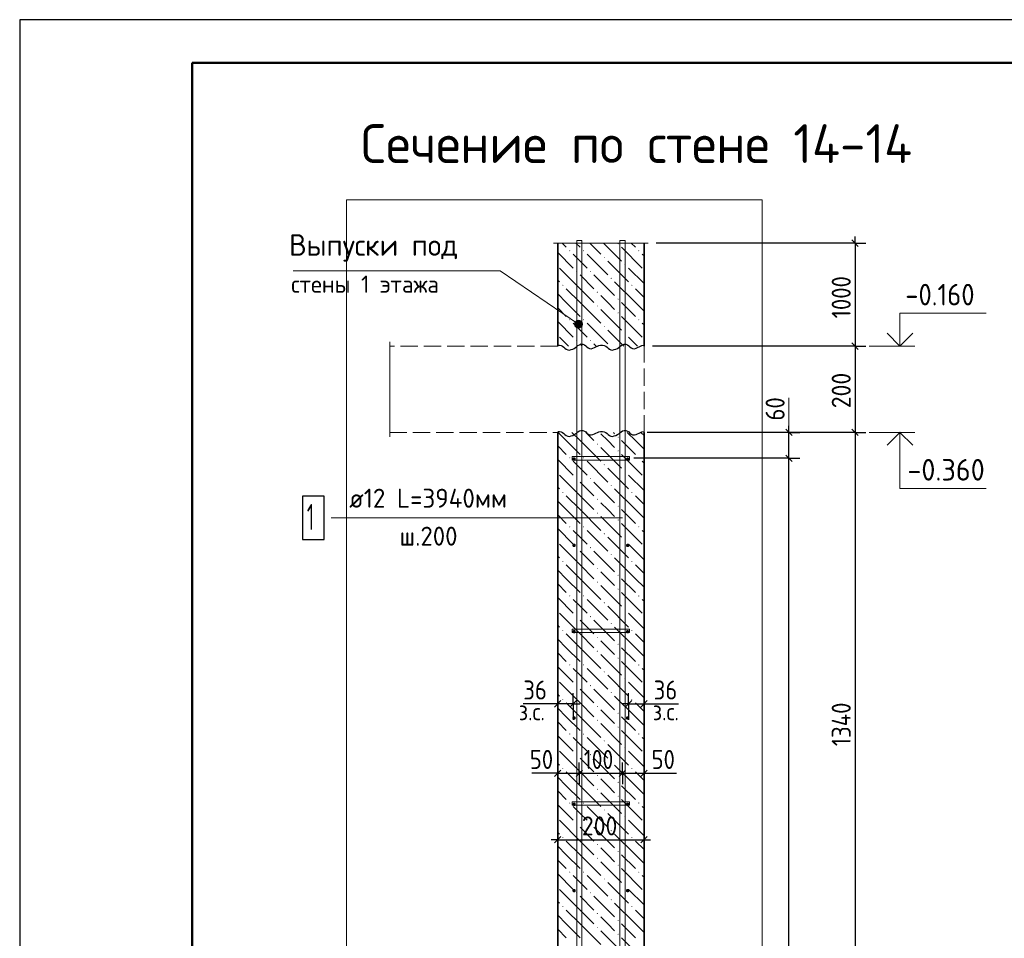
# Model space of a CAD drawing. Header units: millimetres. Extents: x 0 to 50400, y 0 to 35640.
# Tile 8 of 15: x 0 to 13689, y 22866 to 35640. Entities that reach past the tile are written whole.
import ezdxf

# ---------------------------------------------------------------- set-up
doc = ezdxf.new("R2010")
doc.units = ezdxf.units.MM
doc.linetypes.add('______2', pattern=[324, 240, -84])
for name, color, linetype, lineweight in [('Standard', 7, 'Continuous', 25), ('ЖБ Перекрытие верхний уровень', 7, 'Continuous', 35), ('ЖБ Стена верхний уровень', 7, 'Continuous', 35), ('Заголовок чертежа', 7, 'Continuous', 25), ('Позиционная метка диаметр_ шаг', 7, 'Continuous', 13), ('Позиционная метка линия выноска', 7, 'Continuous', 13), ('Примечания', 7, 'Continuous', 13)]:
    doc.layers.add(name, color=color, linetype=linetype, lineweight=lineweight)
doc.layers.add('Размерная выноска', color=7, linetype='Continuous')
for name, color, linetype, true_color in [('Стена фоновая арматура У1', 7, '______2', 0xa0a0a0), ('Стена фоновая арматура Х1', 7, '______2', 0xa0a0a0), ('Стена фоновая затяжка С-обр.', 7, '______2', 0xa0a0a0)]:
    doc.layers.add(name, color=color, linetype=linetype, true_color=true_color)
doc.styles.add('ISOCPEUR', font='txt')

msp = doc.modelspace()

# ---------------------------------------------------------------- hatches: boundary and pattern name
at = {"layer": 'ЖБ Стена верхний уровень', "linetype": 'Continuous', "lineweight": 18, "transparency": 33554687}
for points in [[(8312, 32523), (8320, 32531), (8328, 32523), (8320, 32515)], [(7640, 32427), (7648, 32435), (7656, 32427), (7648, 32419)], [(7832, 32427), (7840, 32435), (7848, 32427), (7840, 32419)], [(8120, 32331), (8128, 32339), (8136, 32331), (8128, 32323)], [(8600, 32427), (8608, 32435), (8616, 32427), (8608, 32419)], [(8408, 32235), (8416, 32243), (8424, 32235), (8416, 32227)], [(7736, 32139), (7744, 32147), (7752, 32139), (7744, 32131)], [(7928, 32139), (7936, 32147), (7944, 32139), (7936, 32131)], [(8216, 32043), (8224, 32051), (8232, 32043), (8224, 32035)], [(7544, 31947), (7552, 31955), (7560, 31947), (7552, 31939)], [(8504, 31947), (8512, 31955), (8520, 31947), (8512, 31939)], [(8024, 31851), (8032, 31859), (8040, 31851), (8032, 31843)], [(8312, 31755), (8320, 31763), (8328, 31755), (8320, 31747)], [(8024, 31659), (8032, 31667), (8040, 31659), (8032, 31651)], [(8312, 31563), (8320, 31571), (8328, 31563), (8320, 31555)], [(7640, 31467), (7648, 31475), (7656, 31467), (7648, 31459)], [(7832, 31467), (7840, 31475), (7848, 31467), (7840, 31459)], [(8120, 31371), (8128, 31379), (8136, 31371), (8128, 31363)], [(8600, 31467), (8608, 31475), (8616, 31467), (8608, 31459)], [(8408, 31275), (8416, 31283), (8424, 31275), (8416, 31267)], [(7736, 31179), (7744, 31187), (7752, 31179), (7744, 31171)], [(7928, 31179), (7936, 31187), (7944, 31179), (7936, 31171)], [(8024, 29739), (8032, 29747), (8040, 29739), (8032, 29731)], [(8312, 29835), (8320, 29843), (8328, 29835), (8320, 29827)], [(8312, 29643), (8320, 29651), (8328, 29643), (8320, 29635)], [(7640, 29547), (7648, 29555), (7656, 29547), (7648, 29539)], [(7832, 29547), (7840, 29555), (7848, 29547), (7840, 29539)], [(8120, 29451), (8128, 29459), (8136, 29451), (8128, 29443)], [(8600, 29547), (8608, 29555), (8616, 29547), (8608, 29539)], [(8408, 29355), (8416, 29363), (8424, 29355), (8416, 29347)], [(7736, 29259), (7744, 29267), (7752, 29259), (7744, 29251)], [(7928, 29259), (7936, 29267), (7944, 29259), (7936, 29251)], [(8216, 29163), (8224, 29171), (8232, 29163), (8224, 29155)], [(7544, 29067), (7552, 29075), (7560, 29067), (7552, 29059)], [(8504, 29067), (8512, 29075), (8520, 29067), (8512, 29059)], [(8024, 28971), (8032, 28979), (8040, 28971), (8032, 28963)], [(8024, 28779), (8032, 28787), (8040, 28779), (8032, 28771)], [(8312, 28875), (8320, 28883), (8328, 28875), (8320, 28867)], [(8312, 28683), (8320, 28691), (8328, 28683), (8320, 28675)], [(7640, 28587), (7648, 28595), (7656, 28587), (7648, 28579)], [(7832, 28587), (7840, 28595), (7848, 28587), (7840, 28579)], [(8120, 28491), (8128, 28499), (8136, 28491), (8128, 28483)], [(8600, 28587), (8608, 28595), (8616, 28587), (8608, 28579)], [(8408, 28395), (8416, 28403), (8424, 28395), (8416, 28387)], [(7736, 28299), (7744, 28307), (7752, 28299), (7744, 28291)], [(7928, 28299), (7936, 28307), (7944, 28299), (7936, 28291)], [(8216, 28203), (8224, 28211), (8232, 28203), (8224, 28195)], [(7544, 28107), (7552, 28115), (7560, 28107), (7552, 28099)], [(8504, 28107), (8512, 28115), (8520, 28107), (8512, 28099)], [(8024, 28011), (8032, 28019), (8040, 28011), (8032, 28003)], [(8024, 27819), (8032, 27827), (8040, 27819), (8032, 27811)], [(8312, 27915), (8320, 27923), (8328, 27915), (8320, 27907)], [(8312, 27723), (8320, 27731), (8328, 27723), (8320, 27715)], [(7640, 27627), (7648, 27635), (7656, 27627), (7648, 27619)], [(7832, 27627), (7840, 27635), (7848, 27627), (7840, 27619)], [(8120, 27531), (8128, 27539), (8136, 27531), (8128, 27523)], [(8600, 27627), (8608, 27635), (8616, 27627), (8608, 27619)], [(8408, 27435), (8416, 27443), (8424, 27435), (8416, 27427)], [(7736, 27339), (7744, 27347), (7752, 27339), (7744, 27331)], [(7928, 27339), (7936, 27347), (7944, 27339), (7936, 27331)], [(8216, 27243), (8224, 27251), (8232, 27243), (8224, 27235)], [(7544, 27147), (7552, 27155), (7560, 27147), (7552, 27139)], [(8504, 27147), (8512, 27155), (8520, 27147), (8512, 27139)], [(8024, 27051), (8032, 27059), (8040, 27051), (8032, 27043)], [(8024, 26859), (8032, 26867), (8040, 26859), (8032, 26851)], [(8312, 26955), (8320, 26963), (8328, 26955), (8320, 26947)], [(8312, 26763), (8320, 26771), (8328, 26763), (8320, 26755)], [(7640, 26667), (7648, 26675), (7656, 26667), (7648, 26659)], [(7832, 26667), (7840, 26675), (7848, 26667), (7840, 26659)], [(8120, 26571), (8128, 26579), (8136, 26571), (8128, 26563)], [(8600, 26667), (8608, 26675), (8616, 26667), (8608, 26659)], [(8408, 26475), (8416, 26483), (8424, 26475), (8416, 26467)], [(7736, 26379), (7744, 26387), (7752, 26379), (7744, 26371)], [(7928, 26379), (7936, 26387), (7944, 26379), (7936, 26371)], [(8216, 26283), (8224, 26291), (8232, 26283), (8224, 26275)], [(7544, 26187), (7552, 26195), (7560, 26187), (7552, 26179)], [(8504, 26187), (8512, 26195), (8520, 26187), (8512, 26179)], [(8024, 26091), (8032, 26099), (8040, 26091), (8032, 26083)], [(8024, 25899), (8032, 25907), (8040, 25899), (8032, 25891)], [(8312, 25995), (8320, 26003), (8328, 25995), (8320, 25987)], [(8312, 25803), (8320, 25811), (8328, 25803), (8320, 25795)], [(7640, 25707), (7648, 25715), (7656, 25707), (7648, 25699)], [(7832, 25707), (7840, 25715), (7848, 25707), (7840, 25699)], [(8120, 25611), (8128, 25619), (8136, 25611), (8128, 25603)], [(8600, 25707), (8608, 25715), (8616, 25707), (8608, 25699)], [(8408, 25515), (8416, 25523), (8424, 25515), (8416, 25507)], [(7736, 25419), (7744, 25427), (7752, 25419), (7744, 25411)], [(7928, 25419), (7936, 25427), (7944, 25419), (7936, 25411)], [(8216, 25323), (8224, 25331), (8232, 25323), (8224, 25315)], [(7544, 25227), (7552, 25235), (7560, 25227), (7552, 25219)], [(8504, 25227), (8512, 25235), (8520, 25227), (8512, 25219)], [(8024, 25131), (8032, 25139), (8040, 25131), (8032, 25123)], [(8024, 24939), (8032, 24947), (8040, 24939), (8032, 24931)], [(8312, 25035), (8320, 25043), (8328, 25035), (8320, 25027)], [(8312, 24843), (8320, 24851), (8328, 24843), (8320, 24835)], [(7640, 24747), (7648, 24755), (7656, 24747), (7648, 24739)], [(7832, 24747), (7840, 24755), (7848, 24747), (7840, 24739)], [(8120, 24651), (8128, 24659), (8136, 24651), (8128, 24643)], [(8600, 24747), (8608, 24755), (8616, 24747), (8608, 24739)], [(8408, 24555), (8416, 24563), (8424, 24555), (8416, 24547)], [(7736, 24459), (7744, 24467), (7752, 24459), (7744, 24451)], [(7928, 24459), (7936, 24467), (7944, 24459), (7936, 24451)], [(8216, 24363), (8224, 24371), (8232, 24363), (8224, 24355)], [(7544, 24267), (7552, 24275), (7560, 24267), (7552, 24259)], [(8504, 24267), (8512, 24275), (8520, 24267), (8512, 24259)], [(8024, 24171), (8032, 24179), (8040, 24171), (8032, 24163)], [(8024, 23979), (8032, 23987), (8040, 23979), (8032, 23971)], [(8312, 24075), (8320, 24083), (8328, 24075), (8320, 24067)], [(8312, 23883), (8320, 23891), (8328, 23883), (8320, 23875)], [(7640, 23787), (7648, 23795), (7656, 23787), (7648, 23779)], [(7832, 23787), (7840, 23795), (7848, 23787), (7840, 23779)], [(8120, 23691), (8128, 23699), (8136, 23691), (8128, 23683)], [(8600, 23787), (8608, 23795), (8616, 23787), (8608, 23779)], [(8408, 23595), (8416, 23603), (8424, 23595), (8416, 23587)], [(7736, 23499), (7744, 23507), (7752, 23499), (7744, 23491)], [(7928, 23499), (7936, 23507), (7944, 23499), (7936, 23491)], [(8216, 23403), (8224, 23411), (8232, 23403), (8224, 23395)], [(7544, 23307), (7552, 23315), (7560, 23307), (7552, 23299)], [(8504, 23307), (8512, 23315), (8520, 23307), (8512, 23299)], [(8024, 23211), (8032, 23219), (8040, 23211), (8032, 23203)], [(8024, 23019), (8032, 23027), (8040, 23019), (8032, 23011)], [(8312, 23115), (8320, 23123), (8328, 23115), (8320, 23107)], [(8312, 22923), (8320, 22931), (8328, 22923), (8320, 22915)]]:
    msp.add_hatch(color=7, dxfattribs=at).paths.add_polyline_path(points, flags=16)
at = {"layer": 'Позиционная метка линия выноска', "linetype": 'Continuous', "lineweight": 13, "transparency": 33554687}
for points in [[(7715, 31410), (7746, 31454), (7724, 31436)], [(7746, 31454), (7715, 31410), (7720, 31383)], [(7746, 31454), (7720, 31383), (7773, 31459)], [(7773, 31459), (7720, 31383), (7738, 31361)], [(7773, 31459), (7738, 31361), (7799, 31450)], [(7799, 31450), (7738, 31361), (7765, 31352)], [(7799, 31450), (7765, 31352), (7817, 31429)], [(7817, 31429), (7765, 31352), (7792, 31357)], [(7817, 31429), (7792, 31357), (7823, 31402)], [(7823, 31402), (7792, 31357), (7814, 31375)]]:
    msp.add_hatch(color=7, dxfattribs=at).paths.add_polyline_path(points)
at = {"layer": 'Стена фоновая арматура У1', "linetype": 'Continuous', "lineweight": 13, "transparency": 33554687}
for points in [[(7732, 29529), (7731, 29539), (7725, 29546), (7718, 29552), (7708, 29553), (7699, 29552), (7691, 29546), (7686, 29539), (7684, 29529), (7686, 29520), (7691, 29512), (7699, 29507), (7708, 29505), (7718, 29507), (7725, 29512), (7731, 29520)], [(8476, 29529), (8475, 29539), (8469, 29546), (8462, 29552), (8452, 29553), (8443, 29552), (8435, 29546), (8430, 29539), (8428, 29529), (8430, 29520), (8435, 29512), (8443, 29507), (8452, 29505), (8462, 29507), (8469, 29512), (8475, 29520)], [(7732, 28329), (7731, 28339), (7725, 28346), (7718, 28352), (7708, 28353), (7699, 28352), (7691, 28346), (7686, 28339), (7684, 28329), (7686, 28320), (7691, 28312), (7699, 28307), (7708, 28305), (7718, 28307), (7725, 28312), (7731, 28320)], [(8476, 28329), (8475, 28339), (8469, 28346), (8462, 28352), (8452, 28353), (8443, 28352), (8435, 28346), (8430, 28339), (8428, 28329), (8430, 28320), (8435, 28312), (8443, 28307), (8452, 28305), (8462, 28307), (8469, 28312), (8475, 28320)], [(7732, 27129), (7731, 27139), (7725, 27146), (7718, 27152), (7708, 27153), (7699, 27152), (7691, 27146), (7686, 27139), (7684, 27129), (7686, 27120), (7691, 27112), (7699, 27107), (7708, 27105), (7718, 27107), (7725, 27112), (7731, 27120)], [(8476, 27129), (8475, 27139), (8469, 27146), (8462, 27152), (8452, 27153), (8443, 27152), (8435, 27146), (8430, 27139), (8428, 27129), (8430, 27120), (8435, 27112), (8443, 27107), (8452, 27105), (8462, 27107), (8469, 27112), (8475, 27120)], [(7732, 25929), (7731, 25939), (7725, 25946), (7718, 25952), (7708, 25953), (7699, 25952), (7691, 25946), (7686, 25939), (7684, 25929), (7686, 25920), (7691, 25912), (7699, 25907), (7708, 25905), (7718, 25907), (7725, 25912), (7731, 25920)], [(8476, 25929), (8475, 25939), (8469, 25946), (8462, 25952), (8452, 25953), (8443, 25952), (8435, 25946), (8430, 25939), (8428, 25929), (8430, 25920), (8435, 25912), (8443, 25907), (8452, 25905), (8462, 25907), (8469, 25912), (8475, 25920)], [(7732, 24729), (7731, 24739), (7725, 24746), (7718, 24752), (7708, 24753), (7699, 24752), (7691, 24746), (7686, 24739), (7684, 24729), (7686, 24720), (7691, 24712), (7699, 24707), (7708, 24705), (7718, 24707), (7725, 24712), (7731, 24720)], [(8476, 24729), (8475, 24739), (8469, 24746), (8462, 24752), (8452, 24753), (8443, 24752), (8435, 24746), (8430, 24739), (8428, 24729), (8430, 24720), (8435, 24712), (8443, 24707), (8452, 24705), (8462, 24707), (8469, 24712), (8475, 24720)], [(7732, 23529), (7731, 23539), (7725, 23546), (7718, 23552), (7708, 23553), (7699, 23552), (7691, 23546), (7686, 23539), (7684, 23529), (7686, 23520), (7691, 23512), (7699, 23507), (7708, 23505), (7718, 23507), (7725, 23512), (7731, 23520)], [(8476, 23529), (8475, 23539), (8469, 23546), (8462, 23552), (8452, 23553), (8443, 23552), (8435, 23546), (8430, 23539), (8428, 23529), (8430, 23520), (8435, 23512), (8443, 23507), (8452, 23505), (8462, 23507), (8469, 23512), (8475, 23520)]]:
    msp.add_hatch(color=7, dxfattribs=at).paths.add_polyline_path(points)

# ---------------------------------------------------------------- linework, layer by layer
at = {"layer": 'Standard', "color": 7, "linetype": 'Continuous', "lineweight": 25, "transparency": 33554687}
for p, q in [((2400, 35040), (2400, 1270)), ((11569, 32578), (11659, 32488)), ((11569, 31146), (11659, 31056)), ((10740, 29856), (10650, 29946)), ((11569, 29946), (11659, 29856)), ((10740, 29496), (10650, 29586)), ((7525, 26172), (7435, 26082)), ((7741, 26172), (7651, 26082)), ((8419, 26082), (8509, 26172)), ((8635, 26082), (8725, 26172)), ((7435, 25116), (7525, 25206)), ((7735, 25116), (7825, 25206)), ((8335, 25116), (8425, 25206)), ((8635, 25116), (8725, 25206)), ((7435, 24192), (7525, 24282)), ((8635, 24192), (8725, 24282))]:
    msp.add_line(p, q, dxfattribs=at)
at = {"layer": 'Standard', "color": 7, "linetype": 'Continuous', "lineweight": -3, "transparency": 33554687}
for p, q in [((11614, 32533), (11614, 32623)), ((11614, 32533), (8849, 32533)), ((11614, 32533), (11464, 32533)), ((11614, 32533), (11764, 32533)), ((11614, 31101), (11464, 31101)), ((11614, 31101), (11764, 31101)), ((11614, 31101), (11614, 29901)), ((10695, 29901), (10695, 29991)), ((10695, 29901), (10545, 29901)), ((10695, 29901), (10845, 29901)), ((10695, 29901), (10695, 29901)), ((10695, 29541), (10695, 29901)), ((11614, 29901), (11464, 29901)), ((11614, 29901), (11764, 29901)), ((11614, 29901), (11614, 21861)), ((10695, 29541), (10545, 29541)), ((10695, 29541), (10845, 29541)), ((10695, 13941), (10695, 29541)), ((7480, 26127), (7480, 26277)), ((7696, 26127), (7696, 26277)), ((8464, 26127), (8464, 26277)), ((8680, 26127), (8680, 26277)), ((7480, 26127), (7390, 26127)), ((7480, 26127), (7480, 25977)), ((7480, 26127), (7480, 26127)), ((7696, 26127), (7480, 26127)), ((7696, 26127), (7696, 25977)), ((7696, 26127), (7696, 25902)), ((7696, 26127), (7786, 26127)), ((8464, 26127), (8374, 26127)), ((8464, 26127), (8464, 25977)), ((8464, 26127), (8464, 25902)), ((8464, 26127), (8680, 26127)), ((8680, 26127), (8680, 25977)), ((8680, 26127), (8680, 26127)), ((8680, 26127), (8770, 26127)), ((7480, 25161), (7480, 25311)), ((7780, 25161), (7780, 25311)), ((8380, 25161), (8380, 25311)), ((8680, 25161), (8680, 25311)), ((7480, 25161), (7390, 25161)), ((7480, 25161), (7480, 25011)), ((7480, 25161), (7780, 25161)), ((7780, 25161), (7780, 25011)), ((7780, 25161), (8380, 25161)), ((8380, 25161), (8380, 25011)), ((8380, 25161), (8680, 25161)), ((8680, 25161), (8680, 25011)), ((8680, 25161), (8770, 25161)), ((7480, 24237), (7480, 24387)), ((8680, 24237), (8680, 24387)), ((7480, 24237), (7390, 24237)), ((7480, 24237), (7480, 24087)), ((7480, 24237), (8680, 24237)), ((8680, 24237), (8680, 24087)), ((8680, 24237), (8770, 24237))]:
    msp.add_line(p, q, dxfattribs=at)
at = {"layer": 'Standard', "color": 7, "linetype": 'Continuous', "lineweight": 13, "transparency": 33554687}
for p, q in [((11811, 31101), (12447, 31101)), ((10695, 29901), (10695, 30381)), ((11811, 29901), (12447, 29901))]:
    msp.add_line(p, q, dxfattribs=at)
at = {"layer": 'Standard', "color": 7, "linetype": 'Continuous', "lineweight": 25, "transparency": 33554687}
msp.add_lwpolyline([(0, 0), (50400, 0), (50400, 35640), (0, 35640), (0, 0)], close=True, dxfattribs=at)
at = {"layer": 'Standard', "color": 7, "linetype": 'Continuous', "lineweight": 50, "transparency": 33554687}
msp.add_lwpolyline([(2400, 35040), (49800, 35040), (49800, 600), (2400, 600), (2400, 35040)], close=True, dxfattribs=at)
at = {"layer": 'Standard', "color": 254, "linetype": 'Continuous', "lineweight": 13, "true_color": 0xc4c4ff, "transparency": 33554687}
msp.add_lwpolyline([(4544, 9792), (10321, 9792), (10321, 33133), (4544, 33133), (4544, 9792)], dxfattribs=at)
at = {"layer": 'Standard', "color": 7, "linetype": 'Continuous', "lineweight": -3, "transparency": 33554687}
for points in [[(11614, 32533), (11614, 31360), (11614, 31360), (11614, 31101)], [(11614, 31101), (11593, 31101), (11593, 31101), (11593, 31101), (11593, 31101), (11593, 31101), (11593, 31101), (11593, 31101), (11593, 31101), (11593, 31101), (11593, 31101), (8800, 31101)], [(11614, 29901), (11593, 29901), (11593, 29901), (11593, 29901), (11593, 29901), (11593, 29901), (11593, 29901), (11593, 29901), (11593, 29901), (8724, 29901)], [(10695, 29541), (10674, 29541), (10674, 29541), (8539, 29541)]]:
    msp.add_lwpolyline(points, dxfattribs=at)
at = {"layer": 'Standard', "color": 7, "linetype": 'Continuous', "lineweight": 13, "transparency": 33554687}
for points in [[(12237, 31101), (12237, 31557), (13437, 31557)], [(12237, 29901), (12237, 29121), (13437, 29121)]]:
    msp.add_lwpolyline(points, dxfattribs=at)
at = {"layer": 'Standard', "color": 7, "linetype": 'Continuous', "lineweight": 35, "transparency": 33554687}
for points in [[(12059, 31280), (12237, 31101), (12416, 31280)], [(12059, 29723), (12237, 29901), (12416, 29723)]]:
    msp.add_lwpolyline(points, dxfattribs=at)
at = {"layer": 'ЖБ Перекрытие верхний уровень', "color": 7, "linetype": '______2', "lineweight": 18, "transparency": 33554687}
for p, q in [((7480, 31101), (5144, 31101)), ((8680, 29901), (8680, 31101)), ((5144, 29901), (7480, 29901))]:
    msp.add_line(p, q, dxfattribs=at)
at = {"layer": 'ЖБ Стена верхний уровень', "color": 7, "linetype": 'Continuous', "lineweight": 35, "transparency": 33554687}
for p, q in [((7480, 32533), (7480, 31101)), ((8680, 31101), (8680, 32533)), ((7480, 29901), (7480, 13461)), ((8680, 13461), (8680, 29901)), ((7480, 26841), (7480, 24561)), ((8680, 24561), (8680, 26841)), ((8680, 25161), (8680, 26061))]:
    msp.add_line(p, q, dxfattribs=at)
at = {"layer": 'ЖБ Стена верхний уровень', "color": 9, "linetype": 'Continuous', "lineweight": 18, "true_color": 0xc7c7c7, "transparency": 33554687}
for p, q in [((7542, 32533), (7600, 32475)), ((7734, 32533), (7792, 32475)), ((7926, 32533), (8080, 32379)), ((8118, 32533), (8368, 32283)), ((8368, 32475), (8656, 32187)), ((8502, 32533), (8560, 32475)), ((7480, 32403), (7696, 32187)), ((7792, 32283), (7696, 32379)), ((7888, 32379), (8176, 32091)), ((8680, 32355), (8656, 32379)), ((7792, 31899), (7504, 32187)), ((7888, 32187), (7792, 32283)), ((8176, 32283), (8464, 31995)), ((8680, 31971), (8464, 32187)), ((7792, 32091), (7984, 31899)), ((7984, 32091), (8272, 31803)), ((7480, 32019), (7504, 31995)), ((7600, 31899), (7792, 31707)), ((7792, 31899), (7984, 31707)), ((8560, 31707), (8272, 31995)), ((8560, 31899), (8680, 31779)), ((7600, 31707), (7480, 31827)), ((8176, 31707), (8080, 31803)), ((7480, 31635), (7600, 31515)), ((7600, 31707), (7792, 31515)), ((7792, 31707), (8080, 31419)), ((8272, 31611), (8176, 31707)), ((8368, 31707), (8560, 31515)), ((8560, 31707), (8680, 31587)), ((8080, 31611), (8368, 31323)), ((8368, 31515), (8656, 31227)), ((7480, 31443), (7696, 31227)), ((7792, 31323), (7696, 31419)), ((7888, 31419), (8176, 31131)), ((8680, 31395), (8656, 31419)), ((7630, 31101), (7504, 31227)), ((7888, 31227), (7792, 31323)), ((8176, 31323), (8398, 31101)), ((8590, 31101), (8464, 31227)), ((7792, 31131), (7822, 31101)), ((7984, 31131), (8014, 31101)), ((7600, 29787), (7486, 29901)), ((7678, 29901), (7792, 29787)), ((7870, 29901), (7984, 29787)), ((8176, 29787), (8080, 29883)), ((8254, 29901), (8272, 29883)), ((8560, 29787), (8446, 29901)), ((8638, 29901), (8680, 29859)), ((7480, 29715), (7600, 29595)), ((7600, 29787), (7792, 29595)), ((7792, 29787), (8080, 29499)), ((8272, 29691), (8176, 29787)), ((8368, 29787), (8560, 29595)), ((8560, 29787), (8680, 29667)), ((8080, 29691), (8368, 29403)), ((8368, 29595), (8656, 29307)), ((7480, 29523), (7696, 29307)), ((7792, 29403), (7696, 29499)), ((7888, 29499), (8176, 29211)), ((8680, 29475), (8656, 29499)), ((7792, 29019), (7504, 29307)), ((7888, 29307), (7792, 29403)), ((8176, 29403), (8464, 29115)), ((8680, 29091), (8464, 29307)), ((7792, 29211), (7984, 29019)), ((7984, 29211), (8272, 28923)), ((7480, 29139), (7504, 29115)), ((8560, 28827), (8272, 29115)), ((7600, 28827), (7480, 28947)), ((7600, 29019), (7792, 28827)), ((7792, 29019), (7984, 28827)), ((8176, 28827), (8080, 28923)), ((8560, 29019), (8680, 28899)), ((7480, 28755), (7600, 28635)), ((7600, 28827), (7792, 28635)), ((7792, 28827), (8080, 28539)), ((8272, 28731), (8176, 28827)), ((8368, 28827), (8560, 28635)), ((8560, 28827), (8680, 28707)), ((8080, 28731), (8368, 28443)), ((8368, 28635), (8656, 28347)), ((7480, 28563), (7696, 28347)), ((7792, 28443), (7696, 28539)), ((7888, 28539), (8176, 28251)), ((8680, 28515), (8656, 28539)), ((7792, 28059), (7504, 28347)), ((7888, 28347), (7792, 28443)), ((8176, 28443), (8464, 28155)), ((8680, 28131), (8464, 28347)), ((7792, 28251), (7984, 28059)), ((7984, 28251), (8272, 27963)), ((7480, 28179), (7504, 28155)), ((8560, 27867), (8272, 28155)), ((7600, 27867), (7480, 27987)), ((7600, 28059), (7792, 27867)), ((7792, 28059), (7984, 27867)), ((8176, 27867), (8080, 27963)), ((8560, 28059), (8680, 27939)), ((7480, 27795), (7600, 27675)), ((7600, 27867), (7792, 27675)), ((7792, 27867), (8080, 27579)), ((8272, 27771), (8176, 27867)), ((8368, 27867), (8560, 27675)), ((8560, 27867), (8680, 27747)), ((8080, 27771), (8368, 27483)), ((8368, 27675), (8656, 27387)), ((7480, 27603), (7696, 27387)), ((7792, 27483), (7696, 27579)), ((7888, 27579), (8176, 27291)), ((8680, 27555), (8656, 27579)), ((7792, 27099), (7504, 27387)), ((7888, 27387), (7792, 27483)), ((8176, 27483), (8464, 27195)), ((8680, 27171), (8464, 27387)), ((7792, 27291), (7984, 27099)), ((7984, 27291), (8272, 27003)), ((7480, 27219), (7504, 27195)), ((8560, 26907), (8272, 27195)), ((7600, 26907), (7480, 27027)), ((7600, 27099), (7792, 26907)), ((7792, 27099), (7984, 26907)), ((8176, 26907), (8080, 27003)), ((8560, 27099), (8680, 26979)), ((7480, 26835), (7600, 26715)), ((7600, 26907), (7792, 26715)), ((7792, 26907), (8080, 26619)), ((8272, 26811), (8176, 26907)), ((8368, 26907), (8560, 26715)), ((8560, 26907), (8680, 26787)), ((8080, 26811), (8368, 26523)), ((8368, 26715), (8656, 26427)), ((7480, 26643), (7696, 26427)), ((7792, 26523), (7696, 26619)), ((7888, 26619), (8176, 26331)), ((8680, 26595), (8656, 26619)), ((7792, 26139), (7504, 26427)), ((7888, 26427), (7792, 26523)), ((8176, 26523), (8464, 26235)), ((8680, 26211), (8464, 26427)), ((7792, 26331), (7984, 26139)), ((7984, 26331), (8272, 26043)), ((7480, 26259), (7504, 26235)), ((8560, 25947), (8272, 26235)), ((7600, 25947), (7480, 26067)), ((7600, 26139), (7792, 25947)), ((7792, 26139), (7984, 25947)), ((8176, 25947), (8080, 26043)), ((8560, 26139), (8680, 26019)), ((7480, 25875), (7600, 25755)), ((7600, 25947), (7792, 25755)), ((7792, 25947), (8080, 25659)), ((8272, 25851), (8176, 25947)), ((8368, 25947), (8560, 25755)), ((8560, 25947), (8680, 25827)), ((8080, 25851), (8368, 25563)), ((8368, 25755), (8656, 25467)), ((7480, 25683), (7696, 25467)), ((7792, 25563), (7696, 25659)), ((7888, 25659), (8176, 25371)), ((8680, 25635), (8656, 25659)), ((7792, 25179), (7504, 25467)), ((7888, 25467), (7792, 25563)), ((8176, 25563), (8464, 25275)), ((8680, 25251), (8464, 25467)), ((7792, 25371), (7984, 25179)), ((7984, 25371), (8272, 25083)), ((7480, 25299), (7504, 25275)), ((8560, 24987), (8272, 25275)), ((7600, 24987), (7480, 25107)), ((7600, 25179), (7792, 24987)), ((7792, 25179), (7984, 24987)), ((8176, 24987), (8080, 25083)), ((8560, 25179), (8680, 25059)), ((7600, 24987), (7792, 24795)), ((7792, 24987), (8080, 24699)), ((8272, 24891), (8176, 24987)), ((8368, 24987), (8560, 24795)), ((8560, 24987), (8680, 24867)), ((7480, 24915), (7600, 24795)), ((8080, 24891), (8368, 24603)), ((8368, 24795), (8656, 24507)), ((7480, 24723), (7696, 24507)), ((7792, 24603), (7696, 24699)), ((7888, 24699), (8176, 24411)), ((8680, 24675), (8656, 24699)), ((7792, 24219), (7504, 24507)), ((7888, 24507), (7792, 24603)), ((8176, 24603), (8464, 24315)), ((8680, 24291), (8464, 24507)), ((7792, 24411), (7984, 24219)), ((7984, 24411), (8272, 24123)), ((7480, 24339), (7504, 24315)), ((8560, 24027), (8272, 24315)), ((7600, 24027), (7480, 24147)), ((7600, 24219), (7792, 24027)), ((7792, 24219), (7984, 24027)), ((8176, 24027), (8080, 24123)), ((8560, 24219), (8680, 24099)), ((7600, 24027), (7792, 23835)), ((7792, 24027), (8080, 23739)), ((8272, 23931), (8176, 24027)), ((8368, 24027), (8560, 23835)), ((8560, 24027), (8680, 23907)), ((7480, 23955), (7600, 23835)), ((8080, 23931), (8368, 23643)), ((8368, 23835), (8656, 23547)), ((7480, 23763), (7696, 23547)), ((7792, 23643), (7696, 23739)), ((7888, 23739), (8176, 23451)), ((8680, 23715), (8656, 23739)), ((7792, 23259), (7504, 23547)), ((7888, 23547), (7792, 23643)), ((8176, 23643), (8464, 23355)), ((8680, 23331), (8464, 23547)), ((7792, 23451), (7984, 23259)), ((7984, 23451), (8272, 23163)), ((7480, 23379), (7504, 23355)), ((8560, 23067), (8272, 23355)), ((7600, 23067), (7480, 23187)), ((7600, 23259), (7792, 23067)), ((7792, 23259), (7984, 23067)), ((8176, 23067), (8080, 23163)), ((8560, 23259), (8680, 23139)), ((7600, 23067), (7792, 22875)), ((7792, 23067), (8080, 22779)), ((8272, 22971), (8176, 23067)), ((8368, 23067), (8560, 22875)), ((8560, 23067), (8680, 22947)), ((7480, 22995), (7600, 22875)), ((8080, 22971), (8368, 22683)), ((8368, 22875), (8656, 22587))]:
    msp.add_line(p, q, dxfattribs=at)
at = {"layer": 'Позиционная метка линия выноска', "color": 7, "linetype": 'Continuous', "lineweight": 13, "transparency": 33554687}
for p, q in [((7724, 31436), (7724, 31436)), ((7738, 31361), (7738, 31361)), ((7799, 31450), (7799, 31450)), ((7814, 31375), (7814, 31375)), ((4329, 28713), (8380, 28713))]:
    msp.add_line(p, q, dxfattribs=at)
msp.add_lwpolyline([(3801, 32149), (6681, 32149), (7769, 31406)], dxfattribs=at)
msp.add_circle((7769, 31406), 54, dxfattribs=at)
at = {"layer": 'Примечания', "color": 7, "linetype": 'Continuous', "lineweight": 25, "transparency": 33554687}
for p, q in [((8680, 31112), (8680, 31112)), ((8680, 29912), (8680, 29912))]:
    msp.add_line(p, q, dxfattribs=at)
for points in [[(7480, 31112), (7503, 31112), (7527, 31109), (7548, 31101), (7566, 31088), (7581, 31072), (7598, 31059), (7620, 31051), (7644, 31046), (7667, 31052), (7689, 31060), (7710, 31070), (7728, 31083), (7744, 31096), (7761, 31110), (7782, 31121), (7804, 31127), (7828, 31126), (7852, 31119), (7869, 31107), (7885, 31092), (7902, 31078), (7922, 31068), (7946, 31065), (7969, 31071), (7990, 31080), (8011, 31091), (8032, 31100), (8052, 31110), (8076, 31115), (8080, 31115)], [(8080, 31112), (8103, 31112), (8127, 31109), (8148, 31101), (8166, 31088), (8181, 31072), (8198, 31059), (8220, 31051), (8244, 31046), (8267, 31052), (8289, 31060), (8310, 31070), (8328, 31083), (8344, 31096), (8361, 31110), (8382, 31121), (8404, 31127), (8428, 31126), (8452, 31119), (8469, 31107), (8485, 31092), (8502, 31078), (8522, 31068), (8546, 31065), (8569, 31071), (8590, 31080), (8611, 31091), (8632, 31100), (8652, 31110), (8676, 31115), (8680, 31115)], [(7480, 29912), (7503, 29912), (7527, 29909), (7548, 29901), (7566, 29888), (7581, 29872), (7598, 29859), (7620, 29851), (7644, 29846), (7667, 29852), (7689, 29860), (7710, 29870), (7728, 29883), (7744, 29896), (7761, 29910), (7782, 29921), (7804, 29927), (7828, 29926), (7852, 29919), (7869, 29907), (7885, 29892), (7902, 29878), (7922, 29868), (7946, 29865), (7969, 29871), (7990, 29880), (8011, 29891), (8032, 29900), (8052, 29910), (8076, 29915), (8080, 29915)], [(8080, 29912), (8103, 29912), (8127, 29909), (8148, 29901), (8166, 29888), (8181, 29872), (8198, 29859), (8220, 29851), (8244, 29846), (8267, 29852), (8289, 29860), (8310, 29870), (8328, 29883), (8344, 29896), (8361, 29910), (8382, 29921), (8404, 29927), (8428, 29926), (8452, 29919), (8469, 29907), (8485, 29892), (8502, 29878), (8522, 29868), (8546, 29865), (8569, 29871), (8590, 29880), (8611, 29891), (8632, 29900), (8652, 29910), (8676, 29915), (8680, 29915)]]:
    msp.add_lwpolyline(points, dxfattribs=at)
at = {"layer": 'Размерная выноска', "color": 7, "linetype": 'Continuous', "lineweight": 13, "transparency": 33554687}
for p, q in [((8740, 32533), (7420, 32533)), ((5144, 31161), (5144, 29841))]:
    msp.add_line(p, q, dxfattribs=at)
at = {"layer": 'Размерная выноска', "color": 7, "linetype": 'Continuous', "lineweight": -3, "transparency": 33554687}
for p, q in [((7480, 26127), (7000, 26127)), ((8680, 26127), (9160, 26127)), ((7480, 25161), (7120, 25161)), ((8654, 25161), (9134, 25161))]:
    msp.add_line(p, q, dxfattribs=at)
at = {"layer": 'Стена фоновая арматура Х1', "color": 7, "linetype": 'Continuous', "lineweight": 18, "transparency": 33554687}
for points in [[(7744, 13461), (7744, 32569), (7816, 32569), (7816, 13461), (7744, 13461)], [(8344, 13461), (8344, 32569), (8416, 32569), (8416, 13461), (8344, 13461)]]:
    msp.add_lwpolyline(points, dxfattribs=at)
at = {"layer": 'Стена фоновая арматура Х1', "color": 7, "linetype": 'Continuous', "lineweight": 25, "transparency": 33554687}
msp.add_lwpolyline([(3933, 28413), (4233, 28413), (4233, 29013), (3933, 29013), (3933, 28413)], dxfattribs=at)
at = {"layer": 'Стена фоновая затяжка С-обр.', "color": 98, "linetype": 'Continuous', "lineweight": 13, "true_color": 0x005000, "transparency": 33554687}
for points in [[(8479, 29517), (7681, 29517), (7681, 29565), (8479, 29565), (8479, 29517)], [(8479, 27117), (7681, 27117), (7681, 27165), (8479, 27165), (8479, 27117)], [(8479, 24717), (7681, 24717), (7681, 24765), (8479, 24765), (8479, 24717)]]:
    msp.add_lwpolyline(points, dxfattribs=at)

# ---------------------------------------------------------------- texts
at = {"layer": 'Standard', "color": 7, "linetype": 'Continuous', "lineweight": 25, "transparency": 33554687, "char_height": 264, "attachment_point": 7, "rotation": 90, "style": 'ISOCPEUR'}
for s, insert, width in [('\\W0.87;1000', (11554, 31487), 800.28), ('\\W0.91;200', (11554, 30237), 674.39), ('\\W0.87;60', (10635, 30066), 484.71), ('\\W0.87;1340', (11554, 25538), 827.32)]:
    msp.add_mtext(s, dxfattribs=dict(at, insert=insert, width=width))
at = {"layer": 'Standard', "color": 7, "linetype": 'Continuous', "lineweight": 25, "transparency": 33554687, "attachment_point": 7, "style": 'ISOCPEUR'}
for s, insert, char_height, width in [('\\W0.90;-0.160', (12312, 31667), 300, 1214.13), ('\\W0.95;-0.360', (12342, 29231), 300, 1281.43), ('\\W0.87;36', (7002, 26187), 264, 484.71), ('\\W0.87;36', (8815, 26187), 264, 484.72), ('\\W0.87;50', (7092, 25221), 264, 484.72), ('\\W0.83;100', (7843, 25221), 264, 610.29), ('\\W0.87;50', (8785, 25221), 264, 484.72), ('\\W0.91;200', (7816, 24297), 264, 674.38)]:
    msp.add_mtext(s, dxfattribs=dict(at, insert=insert, char_height=char_height, width=width))
at = {"layer": 'Standard', "color": 7, "linetype": 'Continuous', "lineweight": 18, "transparency": 33554687, "char_height": 240, "attachment_point": 7, "style": 'ISOCPEUR'}
for insert, width in [((6939, 25898), 551.94), ((8802, 25898), 551.93)]:
    msp.add_mtext('\\W0.90;з.с.', dxfattribs=dict(at, insert=insert, width=width))
at = {"layer": 'Заголовок чертежа', "color": 7, "linetype": 'Continuous', "lineweight": 50, "transparency": 33554687, "insert": (4746, 33647), "char_height": 540, "width": 8355.47, "attachment_point": 7, "style": 'ISOCPEUR'}
msp.add_mtext('\\W0.96;Сечение по стене 14-14', dxfattribs=at)
at = {"layer": 'Позиционная метка диаметр_ шаг', "color": 7, "linetype": 'Continuous', "lineweight": 25, "transparency": 33554687, "attachment_point": 7, "style": 'ISOCPEUR'}
for s, insert, char_height, width in [('\\W0.97;Выпуски под', (3745, 32275), 300, 2454.84), ('\\W0.96;стены 1 этажа', (3775, 31843), 240, 2394.44)]:
    msp.add_mtext(s, dxfattribs=dict(at, insert=insert, char_height=char_height, width=width))
at = {"layer": 'Стена фоновая арматура Х1', "color": 7, "linetype": 'Continuous', "lineweight": 13, "transparency": 33554687, "attachment_point": 7, "style": 'ISOCPEUR'}
for s, insert, char_height, width in [('\\W0.96;ø12 L=3940мм ', (4581, 28854), 264, 2554.12), ('\\W0.56;1', (3993, 28545), 360, 279.99), ('\\W0.95;ш.200 ', (5281, 28326), 264, 1154.56)]:
    msp.add_mtext(s, dxfattribs=dict(at, insert=insert, char_height=char_height, width=width))

doc.saveas('drawing.dxf')
